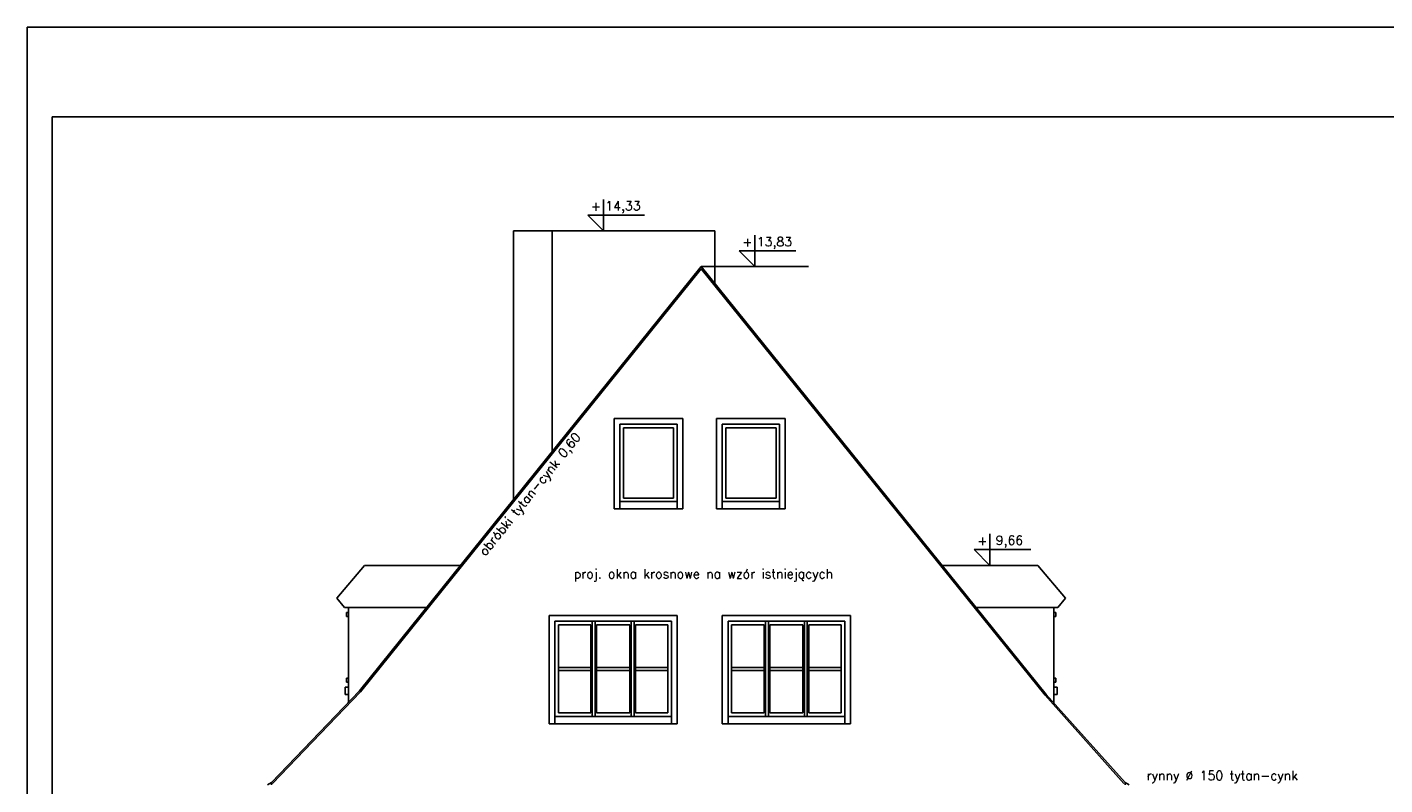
# Model space of a CAD drawing. Header units: millimetres. Extents: x 11979 to 37895, y 18730 to 47884.
# Tile 88 of 256: x 34200 to 36097, y 31328 to 32386. Entities that reach past the tile are written whole.
import ezdxf
from ezdxf.enums import TextEntityAlignment as Align

# ---------------------------------------------------------------- set-up
doc = ezdxf.new("R2010")
doc.units = ezdxf.units.MM
for name, color, linetype in [('-LI-WIDOK', 2, 'Continuous'), ('-MEBLE', 1, 'Continuous'), ('-RAMKA', 2, 'Continuous'), ('_PROJEKTOWANE', 5, 'Continuous'), ('PROJEKTOWANE', 5, 'Continuous')]:
    doc.layers.add(name, color=color, linetype=linetype)
doc.styles.add('SIMPLEX', font='simplex')

# ---------------------------------------------------------------- blocks, each defined once
blk = doc.blocks.new('FRWERFRWFSDWR')
at = {"layer": '-RAMKA', "color": 8}
for q in [(10137.9, 12472.2), (7167.9, 10372.2)]:
    blk.add_line((7167.9, 12472.2), q, dxfattribs=at)
at = {"layer": '-RAMKA', "color": 2}
for p, q in [((10102.9, 12347.2), (7202.9, 12347.2)), ((7202.9, 12347.2), (7202.9, 10407.2))]:
    blk.add_line(p, q, dxfattribs=at)

msp = doc.modelspace()

# ---------------------------------------------------------------- linework, layer by layer
at = {"layer": '-LI-WIDOK'}
for p, q in [((35160.71, 32101.55), (34879.71, 32101.55)), ((34879.71, 31726.67), (34879.71, 32101.55)), ((34933.71, 31793.64), (34933.71, 32101.55)), ((35160.71, 32027.99), (35160.71, 32101.55)), ((35141.69, 32051.55), (34664.29, 31459.55)), ((35141.69, 32051.55), (35623.69, 31454.55)), ((35020.19, 31713.54), (35020.19, 31839.54)), ((35020.19, 31839.54), (35116.19, 31839.54)), ((35116.19, 31839.54), (35116.19, 31713.54)), ((35163.19, 31713.54), (35163.19, 31839.54)), ((35163.19, 31839.54), (35259.19, 31839.54)), ((35259.19, 31839.54), (35259.19, 31713.54)), ((35028.19, 31723.54), (35028.19, 31831.54)), ((35028.19, 31831.54), (35108.19, 31831.54)), ((35108.19, 31831.54), (35108.19, 31723.54)), ((35171.19, 31723.54), (35171.19, 31831.54)), ((35171.19, 31831.54), (35251.19, 31831.54)), ((35251.19, 31831.54), (35251.19, 31723.54)), ((35116.19, 31713.54), (35020.19, 31713.54)), ((35108.19, 31723.54), (35028.19, 31723.54)), ((35028.19, 31723.54), (35028.19, 31713.54)), ((35108.19, 31723.54), (35108.19, 31713.54)), ((35259.19, 31713.54), (35163.19, 31713.54)), ((35251.19, 31723.54), (35171.19, 31723.54)), ((35171.19, 31723.54), (35171.19, 31713.54)), ((35251.19, 31723.54), (35251.19, 31713.54)), ((34632.87, 31588.75), (34671.56, 31634.61)), ((34805.47, 31634.61), (34671.56, 31634.61)), ((35477.91, 31634.61), (35611.82, 31634.61)), ((35650.51, 31588.75), (35611.82, 31634.61)), ((34643.44, 31575.98), (34632.87, 31588.75)), ((34758.18, 31575.98), (34643.44, 31575.98)), ((34649.29, 31481.26), (34649.29, 31575.98)), ((34654.29, 31575.98), (34758.18, 31575.98)), ((35629.09, 31575.98), (35525.2, 31575.98)), ((35525.2, 31575.98), (35639.94, 31575.98)), ((35634.09, 31481.26), (35634.09, 31575.98)), ((35639.94, 31575.98), (35650.51, 31588.75)), ((34649.29, 31569.03), (34646.42, 31569.03)), ((34646.42, 31569.03), (34646.42, 31563.36)), ((34646.42, 31563.36), (34649.29, 31563.36)), ((34649.29, 31563.36), (34649.29, 31559.26)), ((34929.19, 31413.55), (34929.19, 31564.55)), ((34929.19, 31564.55), (35108.19, 31564.55)), ((34937.19, 31423.55), (34937.19, 31556.55)), ((34937.19, 31556.55), (35100.19, 31556.55)), ((35100.19, 31556.55), (35100.19, 31423.55)), ((35108.19, 31564.55), (35108.19, 31413.55)), ((35171.19, 31413.55), (35171.19, 31564.55)), ((35171.19, 31564.55), (35350.19, 31564.55)), ((35179.19, 31423.55), (35179.19, 31556.55)), ((35179.19, 31556.55), (35342.19, 31556.55)), ((35342.19, 31556.55), (35342.19, 31423.55)), ((35350.19, 31564.55), (35350.19, 31413.55)), ((35634.09, 31569.03), (35636.96, 31569.03)), ((35634.09, 31563.36), (35634.09, 31559.26)), ((35636.96, 31563.36), (35634.09, 31563.36)), ((35636.96, 31569.03), (35636.96, 31563.36)), ((34649.29, 31477.16), (34649.29, 31481.26)), ((35634.09, 31477.16), (35634.09, 31481.26)), ((34541.71, 31331.55), (34664.29, 31459.55)), ((34644.29, 31464.55), (34649.29, 31464.55)), ((34644.29, 31454.55), (34644.29, 31464.55)), ((34646.42, 31477.16), (34649.29, 31477.16)), ((34646.42, 31471.49), (34646.42, 31477.16)), ((34649.29, 31471.49), (34646.42, 31471.49)), ((34649.29, 31442.92), (34649.29, 31477.16)), ((35634.09, 31442.92), (35634.09, 31477.16)), ((35636.96, 31477.16), (35634.09, 31477.16)), ((35634.09, 31471.49), (35636.96, 31471.49)), ((35639.09, 31464.55), (35634.09, 31464.55)), ((35636.96, 31471.49), (35636.96, 31477.16)), ((35639.09, 31454.55), (35639.09, 31464.55)), ((34649.29, 31454.55), (34644.29, 31454.55)), ((35733.69, 31331.55), (35623.69, 31454.55)), ((35634.09, 31454.55), (35639.09, 31454.55)), ((35100.19, 31423.55), (34937.19, 31423.55)), ((34937.19, 31423.55), (34937.19, 31413.55)), ((35100.19, 31423.55), (35100.19, 31413.55)), ((35342.19, 31423.55), (35179.19, 31423.55)), ((35179.19, 31423.55), (35179.19, 31413.55)), ((35342.19, 31423.55), (35342.19, 31413.55)), ((35108.19, 31413.55), (34929.19, 31413.55)), ((35350.19, 31413.55), (35171.19, 31413.55)), ((34541.71, 31328.1), (34541.71, 31331.55)), ((35733.69, 31328.1), (35733.69, 31331.55))]:
    msp.add_line(p, q, dxfattribs=at)
at = {"layer": '-MEBLE'}
for p, q in [((35005.16, 32145.43), (35005.16, 32101.55)), ((34983.21, 32123.49), (35062.56, 32123.49)), ((34983.21, 32123.49), (35005.16, 32101.55)), ((35216.64, 32095.43), (35216.64, 32051.55)), ((35194.7, 32073.49), (35274.05, 32073.49)), ((35194.7, 32073.49), (35216.64, 32051.55)), ((35141.69, 32051.55), (35291.59, 32051.55)), ((35544.86, 31678.5), (35544.86, 31634.61)), ((35522.92, 31656.55), (35602.27, 31656.55)), ((35522.92, 31656.55), (35544.86, 31634.61))]:
    msp.add_line(p, q, dxfattribs=at)
at = {"layer": 'PROJEKTOWANE'}
for p, q in [((35033.19, 31728.54), (35033.19, 31826.54)), ((35033.19, 31826.54), (35103.19, 31826.54)), ((35103.19, 31826.54), (35103.19, 31728.54)), ((35176.19, 31728.54), (35176.19, 31826.54)), ((35176.19, 31826.54), (35246.19, 31826.54)), ((35246.19, 31826.54), (35246.19, 31728.54)), ((35103.19, 31728.54), (35033.19, 31728.54)), ((35246.19, 31728.54), (35176.19, 31728.54)), ((34989.52, 31423.55), (34989.52, 31556.55)), ((34993.52, 31423.55), (34993.52, 31556.55)), ((35043.86, 31556.55), (35043.86, 31423.55)), ((35047.86, 31556.55), (35047.86, 31423.55)), ((35231.52, 31423.55), (35231.52, 31556.55)), ((35235.52, 31423.55), (35235.52, 31556.55)), ((35285.86, 31556.55), (35285.86, 31423.55)), ((35289.86, 31556.55), (35289.86, 31423.55)), ((34942.19, 31428.55), (34942.19, 31551.55)), ((34942.19, 31551.55), (34987.52, 31551.55)), ((34987.52, 31428.55), (34987.52, 31551.55)), ((34995.52, 31428.55), (34995.52, 31551.55)), ((34995.52, 31551.55), (35041.86, 31551.55)), ((35041.86, 31551.55), (35041.86, 31428.55)), ((35049.86, 31551.55), (35095.19, 31551.55)), ((35049.86, 31551.55), (35049.86, 31428.55)), ((35095.19, 31551.55), (35095.19, 31428.55)), ((35184.19, 31428.55), (35184.19, 31551.55)), ((35184.19, 31551.55), (35229.52, 31551.55)), ((35229.52, 31428.55), (35229.52, 31551.55)), ((35237.52, 31428.55), (35237.52, 31551.55)), ((35237.52, 31551.55), (35283.86, 31551.55)), ((35283.86, 31551.55), (35283.86, 31428.55)), ((35291.86, 31551.55), (35337.19, 31551.55)), ((35291.86, 31551.55), (35291.86, 31428.55)), ((35337.19, 31551.55), (35337.19, 31428.55)), ((34942.19, 31492.05), (34987.52, 31492.05)), ((34942.19, 31488.05), (34987.52, 31488.05)), ((34995.52, 31492.05), (35041.86, 31492.05)), ((34995.52, 31488.05), (35041.86, 31488.05)), ((35049.86, 31492.05), (35095.19, 31492.05)), ((35049.86, 31488.05), (35095.19, 31488.05)), ((35184.19, 31492.05), (35229.52, 31492.05)), ((35184.19, 31488.05), (35229.52, 31488.05)), ((35237.52, 31492.05), (35283.86, 31492.05)), ((35237.52, 31488.05), (35283.86, 31488.05)), ((35291.86, 31492.05), (35337.19, 31492.05)), ((35291.86, 31488.05), (35337.19, 31488.05)), ((34987.52, 31428.55), (34942.19, 31428.55)), ((35041.86, 31428.55), (34995.52, 31428.55)), ((35095.19, 31428.55), (35049.86, 31428.55)), ((35229.52, 31428.55), (35184.19, 31428.55)), ((35283.86, 31428.55), (35237.52, 31428.55)), ((35337.19, 31428.55), (35291.86, 31428.55)), ((34536.02, 31328.43), (34541.71, 31331.55)), ((35739.37, 31328.43), (35733.69, 31331.55))]:
    msp.add_line(p, q, dxfattribs=at)
msp.add_lwpolyline([(34543.15, 31330.16), (34665.8, 31458.22), (35141.69, 32048.36), (35622.16, 31453.25), (35732.2, 31330.21)], dxfattribs=at)

# ---------------------------------------------------------------- block references
at = {"layer": '_PROJEKTOWANE'}
msp.add_blockref('FRWERFRWFSDWR', (27032.38, 19913.59), dxfattribs=at)

# ---------------------------------------------------------------- texts
at = {"layer": '-LI-WIDOK', "style": 'SIMPLEX'}
for s, p in [('14,33', (35032.49, 32134.51)), ('+', (34994.75, 32135.98)), ('+', (35206.24, 32085.98)), ('13,83', (35243.97, 32084.51)), ('+', (35534.46, 31669.04)), ('9,66', (35572.19, 31667.58))]:
    msp.add_text(s, height=12.8, dxfattribs=at).set_placement(p, align=Align.MIDDLE)
at = {"layer": 'PROJEKTOWANE', "style": 'SIMPLEX'}
msp.add_text('obróbki tytan-cynk 0,60', height=12.8, rotation=51.11685, dxfattribs=at).set_placement((34903.74, 31732.93), align=Align.MIDDLE)
for s, p in [('proj. okna krosnowe na wzór istniejących', (35144.79, 31620.98)), ('rynny %%C 150 tytan-cynk', (35869.43, 31339.13))]:
    msp.add_text(s, height=12.8, dxfattribs=at).set_placement(p, align=Align.MIDDLE)

doc.saveas('drawing.dxf')
